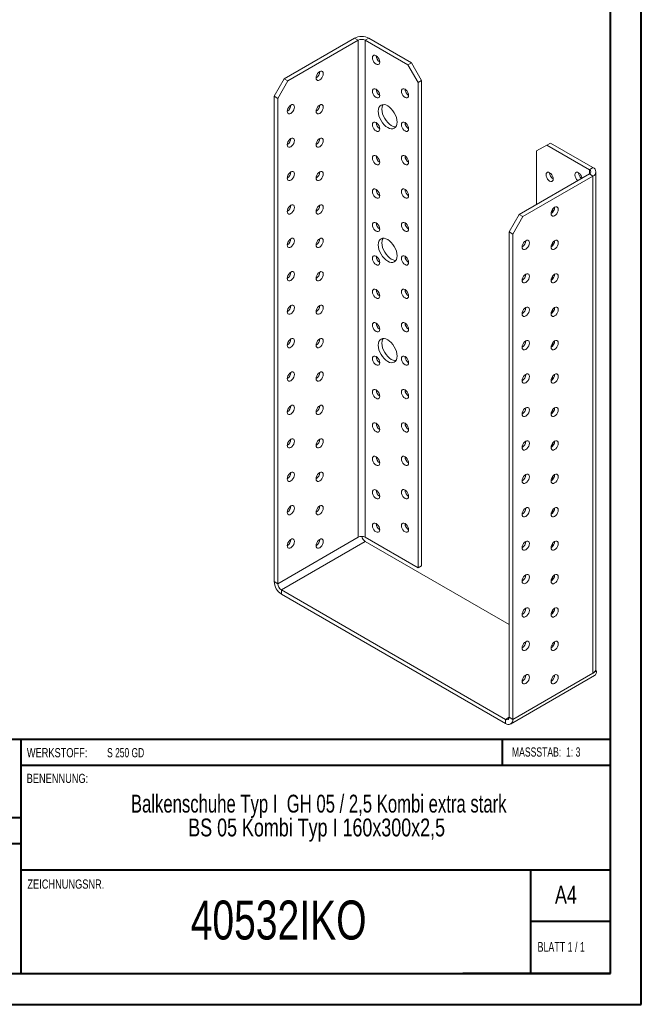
# Model space of a CAD drawing. Header units: millimetres. Extents: x 0 to 210, y 0 to 297.
# Tile 2 of 3: x 109 to 210, y 0 to 161. Entities that reach past the tile are written whole.
import ezdxf

# ---------------------------------------------------------------- set-up
doc = ezdxf.new("R2010")
doc.units = ezdxf.units.MM
doc.styles.add('SLDTEXTSTYLE0', font='TXT', dxfattribs={"width": 0.75})
doc.styles.add('SLDTEXTSTYLE1', font='TXT', dxfattribs={"width": 0.681818})
doc.styles.add('SLDTEXTSTYLE2', font='TXT', dxfattribs={"width": 0.7})
doc.styles.add('SLDTEXTSTYLE3', font='TXT', dxfattribs={"width": 0.6875})
doc.styles.add('SLDTEXTSTYLE4', font='TXT', dxfattribs={"width": 0.69898})

# ---------------------------------------------------------------- blocks, each defined once
blk = doc.blocks.new('SW_NOTE_1')
at = {"color": 0, "linetype": 'Continuous', "lineweight": 0, "char_height": 2.9104, "attachment_point": 2}
for s, insert, style in [('Balkenschuhe Typ I  GH 05 / 2,5 Kombi extra stark', (45.38, 3.75), 'SLDTEXTSTYLE4'), ('BS 05 Kombi Typ I 160x300x2,5', (45.04, -0.13), 'SLDTEXTSTYLE0')]:
    blk.add_mtext(s, dxfattribs=dict(at, insert=insert, style=style))

msp = doc.modelspace()

# ---------------------------------------------------------------- linework, layer by layer
at = {"color": 7, "linetype": 'Continuous', "lineweight": 40}
for p, q in [((210.08, 0.21), (210.08, 297.21)), ((205.08, 5.21), (205.08, 292.21)), ((205.08, 43.37), (10.11, 43.37)), ((108.91, 43.37), (108.91, 5.12)), ((187.47, 39.12), (187.47, 43.37)), ((205.08, 39.12), (108.91, 39.12)), ((108.91, 30.62), (10.11, 30.62)), ((108.91, 26.37), (10.11, 26.37)), ((108.91, 22.12), (205.08, 22.12)), ((192.08, 5.21), (192.08, 22.21)), ((205.08, 13.71), (192.08, 13.71)), ((10.08, 5.21), (205.08, 5.21)), ((205.08, 5.21), (180.99, 5.21)), ((0.08, 0.21), (210.08, 0.21))]:
    msp.add_line(p, q, dxfattribs=at)
at = {"color": 7, "linetype": 'Continuous', "lineweight": 15}
for p, q in [((151.88, 151.01), (163.31, 157.61)), ((152.47, 150.67), (163.9, 157.27)), ((163.9, 157.27), (163.31, 157.61)), ((163.9, 157.27), (163.9, 76.3)), ((165.08, 157.27), (165.67, 157.61)), ((165.08, 76.3), (165.08, 157.27)), ((165.08, 157.27), (172.03, 153.26)), ((165.67, 157.61), (172.62, 153.6)), ((172.03, 153.26), (172.62, 153.6)), ((173.68, 150.4), (172.03, 153.26)), ((172.62, 153.6), (174.27, 150.74)), ((150.23, 148.15), (151.88, 151.01)), ((151.88, 151.01), (152.47, 150.67)), ((152.47, 150.67), (150.82, 147.81)), ((174.27, 150.74), (173.68, 150.4)), ((173.68, 150.4), (173.68, 71.33)), ((174.27, 150.74), (174.27, 71.67)), ((150.82, 147.81), (150.23, 148.15)), ((150.23, 69.08), (150.23, 148.15)), ((150.82, 68.74), (150.82, 147.81)), ((194.66, 140.19), (193.01, 139.24)), ((195.25, 140.53), (194.66, 140.19)), ((194.66, 140.19), (201.61, 136.18)), ((195.25, 140.53), (202.2, 136.52)), ((193.01, 130.53), (193.01, 139.24)), ((201.61, 136.18), (202.2, 136.52)), ((190.18, 128.9), (201.61, 135.5)), ((190.77, 128.56), (202.2, 135.16)), ((201.61, 136.18), (201.61, 135.5)), ((201.61, 135.5), (202.2, 135.16)), ((202.2, 54.18), (202.2, 135.16)), ((202.69, 54.86), (202.69, 135.84)), ((188.53, 126.04), (190.18, 128.9)), ((190.77, 128.56), (189.12, 125.7)), ((190.18, 128.9), (190.77, 128.56)), ((189.12, 125.7), (188.53, 126.04)), ((188.53, 46.97), (188.53, 126.04)), ((189.12, 46.63), (189.12, 125.7)), ((163.9, 76.3), (150.82, 68.74)), ((151.41, 67.72), (165.08, 75.62)), ((173.68, 71.33), (165.08, 76.3)), ((188.53, 62.08), (165.08, 75.62)), ((174.27, 71.67), (173.68, 71.33)), ((150.82, 68.74), (150.23, 69.08)), ((151.41, 67.72), (187.94, 46.63)), ((151.41, 67.72), (151.41, 67.04)), ((151.41, 67.04), (187.94, 45.95)), ((195.72, 58.61), (195.48, 58.74)), ((202.63, 54.62), (202.79, 54.52)), ((188.77, 45.87), (202.44, 53.76)), ((189.12, 46.63), (202.2, 54.18)), ((202.79, 54.52), (202.2, 54.18)), ((188.53, 46.97), (187.94, 46.63)), ((187.94, 46.63), (187.94, 45.95)), ((188.53, 46.97), (189.12, 46.63))]:
    msp.add_line(p, q, dxfattribs=at)
at = {"color": 7, "linetype": 'Continuous', "lineweight": 15, "flags": 128}
for points in [[(167.43, 153.73), (167.41, 153.96), (167.32, 154.2), (167.19, 154.42), (167.03, 154.61), (166.84, 154.75), (166.66, 154.82), (166.5, 154.82), (166.37, 154.75), (166.28, 154.61), (166.26, 154.41), (166.28, 154.18), (166.37, 153.95), (166.5, 153.72), (166.66, 153.53), (166.84, 153.39), (167.03, 153.32), (167.19, 153.32), (167.32, 153.4), (167.41, 153.54), (167.43, 153.73)], [(157.65, 152.17), (157.47, 152.03), (157.31, 151.84), (157.18, 151.61), (157.09, 151.37), (157.06, 151.15), (157.09, 150.95), (157.18, 150.81), (157.31, 150.74), (157.47, 150.73), (157.65, 150.81), (157.83, 150.94), (158, 151.14), (158.13, 151.36), (158.21, 151.6), (158.24, 151.83), (158.21, 152.02), (158.13, 152.16), (158, 152.24), (157.83, 152.24), (157.65, 152.17)], [(167.43, 148.29), (167.41, 148.51), (167.32, 148.75), (167.19, 148.98), (167.03, 149.17), (166.84, 149.31), (166.66, 149.38), (166.5, 149.38), (166.37, 149.3), (166.28, 149.16), (166.26, 148.97), (166.28, 148.74), (166.37, 148.5), (166.5, 148.28), (166.66, 148.09), (166.84, 147.95), (167.03, 147.88), (167.19, 147.88), (167.32, 147.95), (167.41, 148.09), (167.43, 148.29)], [(172.15, 148.29), (172.12, 148.51), (172.04, 148.75), (171.91, 148.98), (171.74, 149.17), (171.56, 149.31), (171.38, 149.38), (171.21, 149.38), (171.08, 149.3), (171, 149.16), (170.97, 148.97), (171, 148.74), (171.08, 148.5), (171.21, 148.28), (171.38, 148.09), (171.56, 147.95), (171.74, 147.88), (171.91, 147.88), (172.04, 147.95), (172.12, 148.09), (172.15, 148.29)], [(152.94, 146.72), (152.76, 146.58), (152.59, 146.39), (152.46, 146.17), (152.38, 145.93), (152.35, 145.7), (152.38, 145.51), (152.46, 145.37), (152.59, 145.29), (152.76, 145.29), (152.94, 145.36), (153.12, 145.5), (153.28, 145.69), (153.42, 145.92), (153.5, 146.16), (153.53, 146.38), (153.5, 146.58), (153.42, 146.72), (153.28, 146.79), (153.12, 146.8), (152.94, 146.72)], [(157.65, 146.72), (157.47, 146.58), (157.31, 146.39), (157.18, 146.17), (157.09, 145.93), (157.06, 145.7), (157.09, 145.51), (157.18, 145.37), (157.31, 145.29), (157.47, 145.29), (157.65, 145.36), (157.83, 145.5), (158, 145.69), (158.13, 145.92), (158.21, 146.16), (158.24, 146.38), (158.21, 146.58), (158.13, 146.72), (158, 146.79), (157.83, 146.79), (157.65, 146.72)], [(170.26, 143.93), (170.23, 144.3), (170.15, 144.68), (170, 145.06), (169.81, 145.44), (169.58, 145.8), (169.32, 146.11), (169.03, 146.38), (168.73, 146.59), (168.43, 146.73), (168.14, 146.79), (167.88, 146.78), (167.65, 146.69), (167.46, 146.54), (167.31, 146.31), (167.23, 146.03), (167.2, 145.7), (167.23, 145.34), (167.31, 144.96), (167.46, 144.57), (167.65, 144.19), (167.88, 143.84), (168.14, 143.52), (168.43, 143.25), (168.73, 143.05), (169.03, 142.91), (169.32, 142.84), (169.58, 142.86), (169.81, 142.94), (170, 143.1), (170.15, 143.32), (170.23, 143.6), (170.26, 143.93)], [(167.98, 146.79), (167.9, 146.65), (167.82, 146.37), (167.79, 146.04), (167.82, 145.68), (167.9, 145.3), (168.05, 144.91), (168.24, 144.53), (168.47, 144.18), (168.73, 143.86), (169.02, 143.59), (169.32, 143.39), (169.62, 143.25), (169.91, 143.18), (170.07, 143.18)], [(167.43, 142.84), (167.41, 143.07), (167.32, 143.31), (167.19, 143.53), (167.03, 143.73), (166.84, 143.86), (166.66, 143.94), (166.5, 143.93), (166.37, 143.86), (166.28, 143.72), (166.26, 143.52), (166.28, 143.3), (166.37, 143.06), (166.5, 142.83), (166.66, 142.64), (166.84, 142.5), (167.03, 142.43), (167.19, 142.43), (167.32, 142.51), (167.41, 142.65), (167.43, 142.84)], [(172.15, 142.84), (172.12, 143.07), (172.04, 143.31), (171.91, 143.54), (171.74, 143.73), (171.56, 143.87), (171.38, 143.94), (171.21, 143.94), (171.08, 143.86), (171, 143.72), (170.97, 143.52), (171, 143.3), (171.08, 143.06), (171.21, 142.83), (171.38, 142.64), (171.56, 142.5), (171.74, 142.43), (171.91, 142.43), (172.04, 142.51), (172.12, 142.65), (172.15, 142.84)], [(152.94, 141.28), (152.76, 141.14), (152.59, 140.95), (152.46, 140.72), (152.38, 140.49), (152.35, 140.26), (152.38, 140.07), (152.46, 139.92), (152.59, 139.85), (152.76, 139.85), (152.94, 139.92), (153.12, 140.06), (153.28, 140.25), (153.42, 140.47), (153.5, 140.71), (153.53, 140.94), (153.5, 141.13), (153.42, 141.27), (153.28, 141.35), (153.12, 141.35), (152.94, 141.28)], [(157.65, 141.28), (157.47, 141.14), (157.31, 140.95), (157.18, 140.72), (157.09, 140.49), (157.06, 140.26), (157.09, 140.07), (157.18, 139.92), (157.31, 139.85), (157.47, 139.85), (157.65, 139.92), (157.83, 140.06), (158, 140.25), (158.13, 140.47), (158.21, 140.71), (158.24, 140.94), (158.21, 141.13), (158.13, 141.27), (158, 141.35), (157.83, 141.35), (157.65, 141.28)], [(167.43, 137.4), (167.41, 137.63), (167.32, 137.87), (167.19, 138.09), (167.03, 138.28), (166.84, 138.42), (166.66, 138.49), (166.5, 138.49), (166.37, 138.42), (166.28, 138.27), (166.26, 138.08), (166.28, 137.85), (166.37, 137.62), (166.5, 137.39), (166.66, 137.2), (166.84, 137.06), (167.03, 136.99), (167.19, 136.99), (167.32, 137.07), (167.41, 137.21), (167.43, 137.4)], [(172.15, 137.4), (172.12, 137.63), (172.04, 137.87), (171.91, 138.09), (171.74, 138.28), (171.56, 138.42), (171.38, 138.49), (171.21, 138.49), (171.08, 138.42), (171, 138.27), (170.97, 138.08), (171, 137.85), (171.08, 137.62), (171.21, 137.39), (171.38, 137.2), (171.56, 137.06), (171.74, 136.99), (171.91, 136.99), (172.04, 137.07), (172.12, 137.21), (172.15, 137.4)], [(152.94, 135.84), (152.76, 135.7), (152.59, 135.51), (152.46, 135.28), (152.38, 135.04), (152.35, 134.82), (152.38, 134.62), (152.46, 134.48), (152.59, 134.41), (152.76, 134.4), (152.94, 134.48), (153.12, 134.61), (153.28, 134.81), (153.42, 135.03), (153.5, 135.27), (153.53, 135.5), (153.5, 135.69), (153.42, 135.83), (153.28, 135.91), (153.12, 135.91), (152.94, 135.84)], [(157.65, 135.84), (157.47, 135.7), (157.31, 135.51), (157.18, 135.28), (157.09, 135.04), (157.06, 134.82), (157.09, 134.62), (157.18, 134.48), (157.31, 134.4), (157.47, 134.4), (157.65, 134.47), (157.83, 134.61), (158, 134.8), (158.13, 135.03), (158.21, 135.27), (158.24, 135.5), (158.21, 135.69), (158.13, 135.83), (158, 135.91), (157.83, 135.91), (157.65, 135.84)], [(194.54, 135.36), (194.57, 135.56), (194.65, 135.7), (194.78, 135.77), (194.95, 135.77), (195.13, 135.7), (195.31, 135.56), (195.48, 135.37), (195.61, 135.15), (195.69, 134.91), (195.72, 134.68), (195.69, 134.49), (195.61, 134.35), (195.48, 134.27), (195.31, 134.27), (195.13, 134.34), (194.95, 134.48), (194.78, 134.67), (194.65, 134.9), (194.57, 135.13), (194.54, 135.36)], [(199.25, 135.36), (199.28, 135.56), (199.37, 135.7), (199.5, 135.77), (199.66, 135.77), (199.84, 135.7), (200.03, 135.56), (200.19, 135.37), (200.32, 135.15), (200.4, 134.91), (200.42, 134.81)], [(167.43, 131.96), (167.41, 132.18), (167.32, 132.42), (167.19, 132.65), (167.03, 132.84), (166.84, 132.98), (166.66, 133.05), (166.5, 133.05), (166.37, 132.97), (166.28, 132.83), (166.26, 132.64), (166.28, 132.41), (166.37, 132.17), (166.5, 131.95), (166.66, 131.75), (166.84, 131.62), (167.03, 131.54), (167.19, 131.55), (167.32, 131.62), (167.41, 131.76), (167.43, 131.96)], [(172.15, 131.96), (172.12, 132.18), (172.04, 132.42), (171.91, 132.65), (171.74, 132.84), (171.56, 132.98), (171.38, 133.05), (171.21, 133.05), (171.08, 132.97), (171, 132.83), (170.97, 132.64), (171, 132.41), (171.08, 132.17), (171.21, 131.95), (171.38, 131.76), (171.56, 131.62), (171.74, 131.55), (171.91, 131.55), (172.04, 131.62), (172.12, 131.76), (172.15, 131.96)], [(152.94, 130.39), (152.76, 130.25), (152.59, 130.06), (152.46, 129.84), (152.38, 129.6), (152.35, 129.37), (152.38, 129.18), (152.46, 129.04), (152.59, 128.96), (152.76, 128.96), (152.94, 129.03), (153.12, 129.17), (153.28, 129.36), (153.42, 129.59), (153.5, 129.83), (153.53, 130.05), (153.5, 130.25), (153.42, 130.39), (153.28, 130.46), (153.12, 130.46), (152.94, 130.39)], [(157.65, 130.39), (157.47, 130.25), (157.31, 130.06), (157.18, 129.84), (157.09, 129.6), (157.06, 129.37), (157.09, 129.18), (157.18, 129.04), (157.31, 128.96), (157.47, 128.96), (157.65, 129.03), (157.83, 129.17), (158, 129.36), (158.13, 129.59), (158.21, 129.82), (158.24, 130.05), (158.21, 130.25), (158.13, 130.39), (158, 130.46), (157.83, 130.46), (157.65, 130.39)], [(195.95, 130.06), (195.77, 129.92), (195.61, 129.73), (195.48, 129.5), (195.39, 129.26), (195.36, 129.03), (195.39, 128.84), (195.48, 128.7), (195.61, 128.62), (195.77, 128.62), (195.95, 128.69), (196.14, 128.83), (196.3, 129.02), (196.43, 129.25), (196.51, 129.49), (196.54, 129.72), (196.51, 129.91), (196.43, 130.05), (196.3, 130.13), (196.14, 130.13), (195.95, 130.06)], [(195.65, 129.28), (195.54, 129.38), (195.46, 129.46)], [(167.43, 126.51), (167.41, 126.74), (167.32, 126.98), (167.19, 127.2), (167.03, 127.4), (166.84, 127.53), (166.66, 127.61), (166.5, 127.6), (166.37, 127.53), (166.28, 127.39), (166.26, 127.19), (166.28, 126.97), (166.37, 126.73), (166.5, 126.5), (166.66, 126.31), (166.84, 126.17), (167.03, 126.1), (167.19, 126.1), (167.32, 126.18), (167.41, 126.32), (167.43, 126.51)], [(172.15, 126.51), (172.12, 126.74), (172.04, 126.98), (171.91, 127.2), (171.74, 127.4), (171.56, 127.53), (171.38, 127.61), (171.21, 127.6), (171.08, 127.53), (171, 127.39), (170.97, 127.19), (171, 126.97), (171.08, 126.73), (171.21, 126.5), (171.38, 126.31), (171.56, 126.17), (171.74, 126.1), (171.91, 126.1), (172.04, 126.18), (172.12, 126.32), (172.15, 126.51)], [(152.94, 124.95), (152.76, 124.81), (152.59, 124.62), (152.46, 124.39), (152.38, 124.16), (152.35, 123.93), (152.38, 123.73), (152.46, 123.59), (152.59, 123.52), (152.76, 123.52), (152.94, 123.59), (153.12, 123.73), (153.28, 123.92), (153.42, 124.14), (153.5, 124.38), (153.53, 124.61), (153.5, 124.8), (153.42, 124.94), (153.28, 125.02), (153.12, 125.02), (152.94, 124.95)], [(157.65, 124.95), (157.47, 124.81), (157.31, 124.62), (157.18, 124.39), (157.09, 124.15), (157.06, 123.93), (157.09, 123.73), (157.18, 123.59), (157.31, 123.52), (157.47, 123.52), (157.65, 123.59), (157.83, 123.73), (158, 123.92), (158.13, 124.14), (158.21, 124.38), (158.24, 124.61), (158.21, 124.8), (158.13, 124.94), (158, 125.02), (157.83, 125.02), (157.65, 124.95)], [(170.26, 122.16), (170.23, 122.52), (170.15, 122.9), (170, 123.29), (169.81, 123.67), (169.58, 124.02), (169.32, 124.34), (169.03, 124.61), (168.73, 124.81), (168.43, 124.95), (168.14, 125.02), (167.88, 125.01), (167.65, 124.92), (167.46, 124.76), (167.31, 124.54), (167.23, 124.26), (167.2, 123.93), (167.23, 123.57), (167.31, 123.18), (167.46, 122.8), (167.65, 122.42), (167.88, 122.06), (168.14, 121.75), (168.43, 121.48), (168.73, 121.27), (169.03, 121.14), (169.32, 121.07), (169.58, 121.08), (169.81, 121.17), (170, 121.32), (170.15, 121.55), (170.23, 121.83), (170.26, 122.16)], [(167.98, 125.02), (167.9, 124.88), (167.82, 124.6), (167.79, 124.27), (167.82, 123.91), (167.9, 123.52), (168.05, 123.14), (168.24, 122.76), (168.47, 122.4), (168.73, 122.09), (169.02, 121.82), (169.32, 121.61), (169.62, 121.48), (169.91, 121.41), (170.07, 121.41)], [(191.24, 124.61), (191.06, 124.47), (190.89, 124.28), (190.76, 124.06), (190.68, 123.82), (190.65, 123.59), (190.68, 123.4), (190.76, 123.26), (190.89, 123.18), (191.06, 123.18), (191.24, 123.25), (191.42, 123.39), (191.59, 123.58), (191.72, 123.81), (191.8, 124.05), (191.83, 124.27), (191.8, 124.47), (191.72, 124.61), (191.59, 124.68), (191.42, 124.68), (191.24, 124.61)], [(195.95, 124.61), (195.77, 124.47), (195.61, 124.28), (195.48, 124.06), (195.39, 123.82), (195.36, 123.59), (195.39, 123.4), (195.48, 123.26), (195.61, 123.18), (195.77, 123.18), (195.95, 123.25), (196.14, 123.39), (196.3, 123.58), (196.43, 123.81), (196.51, 124.04), (196.54, 124.27), (196.51, 124.47), (196.43, 124.61), (196.3, 124.68), (196.14, 124.68), (195.95, 124.61)], [(195.65, 123.84), (195.54, 123.93), (195.46, 124.01)], [(167.43, 121.07), (167.41, 121.3), (167.32, 121.53), (167.19, 121.76), (167.03, 121.95), (166.84, 122.09), (166.66, 122.16), (166.5, 122.16), (166.37, 122.08), (166.28, 121.94), (166.26, 121.75), (166.28, 121.52), (166.37, 121.28), (166.5, 121.06), (166.66, 120.87), (166.84, 120.73), (167.03, 120.66), (167.19, 120.66), (167.32, 120.73), (167.41, 120.88), (167.43, 121.07)], [(172.15, 121.07), (172.12, 121.3), (172.04, 121.53), (171.91, 121.76), (171.74, 121.95), (171.56, 122.09), (171.38, 122.16), (171.21, 122.16), (171.08, 122.09), (171, 121.94), (170.97, 121.75), (171, 121.52), (171.08, 121.29), (171.21, 121.06), (171.38, 120.87), (171.56, 120.73), (171.74, 120.66), (171.91, 120.66), (172.04, 120.74), (172.12, 120.88), (172.15, 121.07)], [(152.94, 119.51), (152.76, 119.37), (152.59, 119.18), (152.46, 118.95), (152.38, 118.71), (152.35, 118.48), (152.38, 118.29), (152.46, 118.15), (152.59, 118.07), (152.76, 118.07), (152.94, 118.14), (153.12, 118.28), (153.28, 118.47), (153.42, 118.7), (153.5, 118.94), (153.53, 119.17), (153.5, 119.36), (153.42, 119.5), (153.28, 119.58), (153.12, 119.58), (152.94, 119.51)], [(157.65, 119.5), (157.47, 119.37), (157.31, 119.17), (157.18, 118.95), (157.09, 118.71), (157.06, 118.48), (157.09, 118.29), (157.18, 118.15), (157.31, 118.07), (157.47, 118.07), (157.65, 118.14), (157.83, 118.28), (158, 118.47), (158.13, 118.7), (158.21, 118.94), (158.24, 119.16), (158.21, 119.36), (158.13, 119.5), (158, 119.57), (157.83, 119.58), (157.65, 119.5)], [(191.24, 119.17), (191.06, 119.03), (190.89, 118.84), (190.76, 118.61), (190.68, 118.37), (190.65, 118.15), (190.68, 117.95), (190.76, 117.81), (190.89, 117.74), (191.06, 117.74), (191.24, 117.81), (191.42, 117.95), (191.59, 118.14), (191.72, 118.36), (191.8, 118.6), (191.83, 118.83), (191.8, 119.02), (191.72, 119.16), (191.59, 119.24), (191.42, 119.24), (191.24, 119.17)], [(195.95, 119.17), (195.77, 119.03), (195.61, 118.84), (195.48, 118.61), (195.39, 118.37), (195.36, 118.15), (195.39, 117.95), (195.48, 117.81), (195.61, 117.74), (195.77, 117.74), (195.95, 117.81), (196.14, 117.95), (196.3, 118.14), (196.43, 118.36), (196.51, 118.6), (196.54, 118.83), (196.51, 119.02), (196.43, 119.16), (196.3, 119.24), (196.14, 119.24), (195.95, 119.17)], [(195.65, 118.4), (195.54, 118.49), (195.46, 118.57)], [(167.43, 115.63), (167.41, 115.85), (167.32, 116.09), (167.19, 116.32), (167.03, 116.51), (166.84, 116.65), (166.66, 116.72), (166.5, 116.72), (166.37, 116.64), (166.28, 116.5), (166.26, 116.31), (166.28, 116.08), (166.37, 115.84), (166.5, 115.62), (166.66, 115.42), (166.84, 115.29), (167.03, 115.21), (167.19, 115.22), (167.32, 115.29), (167.41, 115.43), (167.43, 115.63)], [(172.15, 115.63), (172.12, 115.85), (172.04, 116.09), (171.91, 116.32), (171.74, 116.51), (171.56, 116.65), (171.38, 116.72), (171.21, 116.72), (171.08, 116.64), (171, 116.5), (170.97, 116.31), (171, 116.08), (171.08, 115.84), (171.21, 115.62), (171.38, 115.42), (171.56, 115.29), (171.74, 115.21), (171.91, 115.22), (172.04, 115.29), (172.12, 115.43), (172.15, 115.63)], [(152.94, 114.06), (152.76, 113.92), (152.59, 113.73), (152.46, 113.51), (152.38, 113.27), (152.35, 113.04), (152.38, 112.85), (152.46, 112.71), (152.59, 112.63), (152.76, 112.63), (152.94, 112.7), (153.12, 112.84), (153.28, 113.03), (153.42, 113.26), (153.5, 113.49), (153.53, 113.72), (153.5, 113.92), (153.42, 114.06), (153.28, 114.13), (153.12, 114.13), (152.94, 114.06)], [(157.65, 114.06), (157.47, 113.92), (157.31, 113.73), (157.18, 113.51), (157.09, 113.27), (157.06, 113.04), (157.09, 112.85), (157.18, 112.71), (157.31, 112.63), (157.47, 112.63), (157.65, 112.7), (157.83, 112.84), (158, 113.03), (158.13, 113.26), (158.21, 113.49), (158.24, 113.72), (158.21, 113.91), (158.13, 114.06), (158, 114.13), (157.83, 114.13), (157.65, 114.06)], [(191.24, 113.73), (191.06, 113.59), (190.89, 113.4), (190.76, 113.17), (190.68, 112.93), (190.65, 112.7), (190.68, 112.51), (190.76, 112.37), (190.89, 112.29), (191.06, 112.29), (191.24, 112.36), (191.42, 112.5), (191.59, 112.69), (191.72, 112.92), (191.8, 113.16), (191.83, 113.38), (191.8, 113.58), (191.72, 113.72), (191.59, 113.8), (191.42, 113.8), (191.24, 113.73)], [(195.95, 113.72), (195.77, 113.59), (195.61, 113.39), (195.48, 113.17), (195.39, 112.93), (195.36, 112.7), (195.39, 112.51), (195.48, 112.37), (195.61, 112.29), (195.77, 112.29), (195.95, 112.36), (196.14, 112.5), (196.3, 112.69), (196.43, 112.92), (196.51, 113.16), (196.54, 113.38), (196.51, 113.58), (196.43, 113.72), (196.3, 113.79), (196.14, 113.8), (195.95, 113.72)], [(195.65, 112.95), (195.54, 113.05), (195.46, 113.13)], [(167.43, 110.18), (167.41, 110.41), (167.32, 110.65), (167.19, 110.87), (167.03, 111.06), (166.84, 111.2), (166.66, 111.27), (166.5, 111.27), (166.37, 111.2), (166.28, 111.06), (166.26, 110.86), (166.28, 110.64), (166.37, 110.4), (166.5, 110.17), (166.66, 109.98), (166.84, 109.84), (167.03, 109.77), (167.19, 109.77), (167.32, 109.85), (167.41, 109.99), (167.43, 110.18)], [(172.15, 110.18), (172.12, 110.41), (172.04, 110.65), (171.91, 110.87), (171.74, 111.06), (171.56, 111.2), (171.38, 111.28), (171.21, 111.27), (171.08, 111.2), (171, 111.06), (170.97, 110.86), (171, 110.64), (171.08, 110.4), (171.21, 110.17), (171.38, 109.98), (171.56, 109.84), (171.74, 109.77), (171.91, 109.77), (172.04, 109.85), (172.12, 109.99), (172.15, 110.18)], [(152.94, 108.62), (152.76, 108.48), (152.59, 108.29), (152.46, 108.06), (152.38, 107.82), (152.35, 107.6), (152.38, 107.4), (152.46, 107.26), (152.59, 107.19), (152.76, 107.19), (152.94, 107.26), (153.12, 107.4), (153.28, 107.59), (153.42, 107.81), (153.5, 108.05), (153.53, 108.28), (153.5, 108.47), (153.42, 108.61), (153.28, 108.69), (153.12, 108.69), (152.94, 108.62)], [(157.65, 108.62), (157.47, 108.48), (157.31, 108.29), (157.18, 108.06), (157.09, 107.82), (157.06, 107.6), (157.09, 107.4), (157.18, 107.26), (157.31, 107.19), (157.47, 107.18), (157.65, 107.26), (157.83, 107.4), (158, 107.59), (158.13, 107.81), (158.21, 108.05), (158.24, 108.28), (158.21, 108.47), (158.13, 108.61), (158, 108.69), (157.83, 108.69), (157.65, 108.62)], [(170.26, 105.83), (170.23, 106.19), (170.15, 106.57), (170, 106.96), (169.81, 107.34), (169.58, 107.69), (169.32, 108.01), (169.03, 108.27), (168.73, 108.48), (168.43, 108.62), (168.14, 108.69), (167.88, 108.67), (167.65, 108.59), (167.46, 108.43), (167.31, 108.21), (167.23, 107.92), (167.2, 107.6), (167.23, 107.23), (167.31, 106.85), (167.46, 106.46), (167.65, 106.09), (167.88, 105.73), (168.14, 105.42), (168.43, 105.15), (168.73, 104.94), (169.03, 104.8), (169.32, 104.74), (169.58, 104.75), (169.81, 104.84), (170, 104.99), (170.15, 105.22), (170.23, 105.5), (170.26, 105.83)], [(167.98, 108.69), (167.9, 108.55), (167.82, 108.26), (167.79, 107.94), (167.82, 107.57), (167.9, 107.19), (168.05, 106.8), (168.24, 106.43), (168.47, 106.07), (168.73, 105.76), (169.02, 105.49), (169.32, 105.28), (169.62, 105.14), (169.91, 105.08), (170.07, 105.08)], [(191.24, 108.28), (191.06, 108.14), (190.89, 107.95), (190.76, 107.73), (190.68, 107.49), (190.65, 107.26), (190.68, 107.07), (190.76, 106.93), (190.89, 106.85), (191.06, 106.85), (191.24, 106.92), (191.42, 107.06), (191.59, 107.25), (191.72, 107.48), (191.8, 107.71), (191.83, 107.94), (191.8, 108.13), (191.72, 108.28), (191.59, 108.35), (191.42, 108.35), (191.24, 108.28)], [(195.95, 108.28), (195.77, 108.14), (195.61, 107.95), (195.48, 107.73), (195.39, 107.49), (195.36, 107.26), (195.39, 107.07), (195.48, 106.93), (195.61, 106.85), (195.77, 106.85), (195.95, 106.92), (196.14, 107.06), (196.3, 107.25), (196.43, 107.48), (196.51, 107.71), (196.54, 107.94), (196.51, 108.13), (196.43, 108.28), (196.3, 108.35), (196.14, 108.35), (195.95, 108.28)], [(195.65, 107.51), (195.54, 107.6), (195.46, 107.68)], [(167.43, 104.74), (167.41, 104.97), (167.32, 105.2), (167.19, 105.43), (167.03, 105.62), (166.84, 105.76), (166.66, 105.83), (166.5, 105.83), (166.37, 105.75), (166.28, 105.61), (166.26, 105.42), (166.28, 105.19), (166.37, 104.95), (166.5, 104.73), (166.66, 104.54), (166.84, 104.4), (167.03, 104.33), (167.19, 104.33), (167.32, 104.4), (167.41, 104.55), (167.43, 104.74)], [(172.15, 104.74), (172.12, 104.97), (172.04, 105.2), (171.91, 105.43), (171.74, 105.62), (171.56, 105.76), (171.38, 105.83), (171.21, 105.83), (171.08, 105.75), (171, 105.61), (170.97, 105.42), (171, 105.19), (171.08, 104.95), (171.21, 104.73), (171.38, 104.54), (171.56, 104.4), (171.74, 104.33), (171.91, 104.33), (172.04, 104.4), (172.12, 104.55), (172.15, 104.74)], [(152.94, 103.17), (152.76, 103.04), (152.59, 102.84), (152.46, 102.62), (152.38, 102.38), (152.35, 102.15), (152.38, 101.96), (152.46, 101.82), (152.59, 101.74), (152.76, 101.74), (152.94, 101.81), (153.12, 101.95), (153.28, 102.14), (153.42, 102.37), (153.5, 102.61), (153.53, 102.83), (153.5, 103.03), (153.42, 103.17), (153.28, 103.24), (153.12, 103.25), (152.94, 103.17)], [(157.65, 103.17), (157.47, 103.04), (157.31, 102.84), (157.18, 102.62), (157.09, 102.38), (157.06, 102.15), (157.09, 101.96), (157.18, 101.82), (157.31, 101.74), (157.47, 101.74), (157.65, 101.81), (157.83, 101.95), (158, 102.14), (158.13, 102.37), (158.21, 102.61), (158.24, 102.83), (158.21, 103.03), (158.13, 103.17), (158, 103.24), (157.83, 103.25), (157.65, 103.17)], [(191.24, 102.84), (191.06, 102.7), (190.89, 102.51), (190.76, 102.28), (190.68, 102.04), (190.65, 101.82), (190.68, 101.62), (190.76, 101.48), (190.89, 101.41), (191.06, 101.41), (191.24, 101.48), (191.42, 101.62), (191.59, 101.81), (191.72, 102.03), (191.8, 102.27), (191.83, 102.5), (191.8, 102.69), (191.72, 102.83), (191.59, 102.91), (191.42, 102.91), (191.24, 102.84)], [(195.95, 102.84), (195.77, 102.7), (195.61, 102.51), (195.48, 102.28), (195.39, 102.04), (195.36, 101.82), (195.39, 101.62), (195.48, 101.48), (195.61, 101.41), (195.77, 101.4), (195.95, 101.48), (196.14, 101.61), (196.3, 101.81), (196.43, 102.03), (196.51, 102.27), (196.54, 102.5), (196.51, 102.69), (196.43, 102.83), (196.3, 102.91), (196.14, 102.91), (195.95, 102.84)], [(195.65, 102.06), (195.54, 102.16), (195.46, 102.24)], [(167.43, 99.3), (167.41, 99.52), (167.32, 99.76), (167.19, 99.99), (167.03, 100.18), (166.84, 100.32), (166.66, 100.39), (166.5, 100.39), (166.37, 100.31), (166.28, 100.17), (166.26, 99.98), (166.28, 99.75), (166.37, 99.51), (166.5, 99.28), (166.66, 99.09), (166.84, 98.95), (167.03, 98.88), (167.19, 98.88), (167.32, 98.96), (167.41, 99.1), (167.43, 99.3)], [(172.15, 99.3), (172.12, 99.52), (172.04, 99.76), (171.91, 99.99), (171.74, 100.18), (171.56, 100.32), (171.38, 100.39), (171.21, 100.39), (171.08, 100.31), (171, 100.17), (170.97, 99.98), (171, 99.75), (171.08, 99.51), (171.21, 99.29), (171.38, 99.09), (171.56, 98.96), (171.74, 98.88), (171.91, 98.89), (172.04, 98.96), (172.12, 99.1), (172.15, 99.3)], [(152.94, 97.73), (152.76, 97.59), (152.59, 97.4), (152.46, 97.18), (152.38, 96.94), (152.35, 96.71), (152.38, 96.52), (152.46, 96.38), (152.59, 96.3), (152.76, 96.3), (152.94, 96.37), (153.12, 96.51), (153.28, 96.7), (153.42, 96.93), (153.5, 97.16), (153.53, 97.39), (153.5, 97.58), (153.42, 97.73), (153.28, 97.8), (153.12, 97.8), (152.94, 97.73)], [(157.65, 97.73), (157.47, 97.59), (157.31, 97.4), (157.18, 97.17), (157.09, 96.94), (157.06, 96.71), (157.09, 96.52), (157.18, 96.37), (157.31, 96.3), (157.47, 96.3), (157.65, 96.37), (157.83, 96.51), (158, 96.7), (158.13, 96.93), (158.21, 97.16), (158.24, 97.39), (158.21, 97.58), (158.13, 97.73), (158, 97.8), (157.83, 97.8), (157.65, 97.73)], [(191.24, 97.39), (191.06, 97.26), (190.89, 97.06), (190.76, 96.84), (190.68, 96.6), (190.65, 96.37), (190.68, 96.18), (190.76, 96.04), (190.89, 95.96), (191.06, 95.96), (191.24, 96.03), (191.42, 96.17), (191.59, 96.36), (191.72, 96.59), (191.8, 96.83), (191.83, 97.05), (191.8, 97.25), (191.72, 97.39), (191.59, 97.46), (191.42, 97.47), (191.24, 97.39)], [(195.95, 97.39), (195.77, 97.26), (195.61, 97.06), (195.48, 96.84), (195.39, 96.6), (195.36, 96.37), (195.39, 96.18), (195.48, 96.04), (195.61, 95.96), (195.77, 95.96), (195.95, 96.03), (196.14, 96.17), (196.3, 96.36), (196.43, 96.59), (196.51, 96.83), (196.54, 97.05), (196.51, 97.25), (196.43, 97.39), (196.3, 97.46), (196.14, 97.47), (195.95, 97.39)], [(195.65, 96.62), (195.54, 96.71), (195.46, 96.8)], [(167.43, 93.85), (167.41, 94.08), (167.32, 94.32), (167.19, 94.54), (167.03, 94.73), (166.84, 94.87), (166.66, 94.94), (166.5, 94.94), (166.37, 94.87), (166.28, 94.73), (166.26, 94.53), (166.28, 94.3), (166.37, 94.07), (166.5, 93.84), (166.66, 93.65), (166.84, 93.51), (167.03, 93.44), (167.19, 93.44), (167.32, 93.52), (167.41, 93.66), (167.43, 93.85)], [(172.15, 93.85), (172.12, 94.08), (172.04, 94.32), (171.91, 94.54), (171.74, 94.73), (171.56, 94.87), (171.38, 94.94), (171.21, 94.94), (171.08, 94.87), (171, 94.73), (170.97, 94.53), (171, 94.31), (171.08, 94.07), (171.21, 93.84), (171.38, 93.65), (171.56, 93.51), (171.74, 93.44), (171.91, 93.44), (172.04, 93.52), (172.12, 93.66), (172.15, 93.85)], [(152.94, 92.29), (152.76, 92.15), (152.59, 91.96), (152.46, 91.73), (152.38, 91.49), (152.35, 91.27), (152.38, 91.07), (152.46, 90.93), (152.59, 90.86), (152.76, 90.85), (152.94, 90.93), (153.12, 91.06), (153.28, 91.26), (153.42, 91.48), (153.5, 91.72), (153.53, 91.95), (153.5, 92.14), (153.42, 92.28), (153.28, 92.36), (153.12, 92.36), (152.94, 92.29)], [(157.65, 92.29), (157.47, 92.15), (157.31, 91.96), (157.18, 91.73), (157.09, 91.49), (157.06, 91.27), (157.09, 91.07), (157.18, 90.93), (157.31, 90.86), (157.47, 90.85), (157.65, 90.93), (157.83, 91.06), (158, 91.26), (158.13, 91.48), (158.21, 91.72), (158.24, 91.95), (158.21, 92.14), (158.13, 92.28), (158, 92.36), (157.83, 92.36), (157.65, 92.29)], [(191.24, 91.95), (191.06, 91.81), (190.89, 91.62), (190.76, 91.39), (190.68, 91.16), (190.65, 90.93), (190.68, 90.74), (190.76, 90.6), (190.89, 90.52), (191.06, 90.52), (191.24, 90.59), (191.42, 90.73), (191.59, 90.92), (191.72, 91.15), (191.8, 91.38), (191.83, 91.61), (191.8, 91.8), (191.72, 91.95), (191.59, 92.02), (191.42, 92.02), (191.24, 91.95)], [(195.95, 91.95), (195.77, 91.81), (195.61, 91.62), (195.48, 91.39), (195.39, 91.16), (195.36, 90.93), (195.39, 90.74), (195.48, 90.59), (195.61, 90.52), (195.77, 90.52), (195.95, 90.59), (196.14, 90.73), (196.3, 90.92), (196.43, 91.15), (196.51, 91.38), (196.54, 91.61), (196.51, 91.8), (196.43, 91.94), (196.3, 92.02), (196.14, 92.02), (195.95, 91.95)], [(195.65, 91.18), (195.54, 91.27), (195.46, 91.35)], [(167.43, 88.41), (167.41, 88.63), (167.32, 88.87), (167.19, 89.1), (167.03, 89.29), (166.84, 89.43), (166.66, 89.5), (166.5, 89.5), (166.37, 89.42), (166.28, 89.28), (166.26, 89.09), (166.28, 88.86), (166.37, 88.62), (166.5, 88.4), (166.66, 88.21), (166.84, 88.07), (167.03, 88), (167.19, 88), (167.32, 88.07), (167.41, 88.21), (167.43, 88.41)], [(172.15, 88.41), (172.12, 88.64), (172.04, 88.87), (171.91, 89.1), (171.74, 89.29), (171.56, 89.43), (171.38, 89.5), (171.21, 89.5), (171.08, 89.42), (171, 89.28), (170.97, 89.09), (171, 88.86), (171.08, 88.62), (171.21, 88.4), (171.38, 88.21), (171.56, 88.07), (171.74, 88), (171.91, 88), (172.04, 88.07), (172.12, 88.21), (172.15, 88.41)], [(152.94, 86.84), (152.76, 86.71), (152.59, 86.51), (152.46, 86.29), (152.38, 86.05), (152.35, 85.82), (152.38, 85.63), (152.46, 85.49), (152.59, 85.41), (152.76, 85.41), (152.94, 85.48), (153.12, 85.62), (153.28, 85.81), (153.42, 86.04), (153.5, 86.28), (153.53, 86.5), (153.5, 86.7), (153.42, 86.84), (153.28, 86.91), (153.12, 86.92), (152.94, 86.84)], [(157.65, 86.84), (157.47, 86.7), (157.31, 86.51), (157.18, 86.29), (157.09, 86.05), (157.06, 85.82), (157.09, 85.63), (157.18, 85.49), (157.31, 85.41), (157.47, 85.41), (157.65, 85.48), (157.83, 85.62), (158, 85.81), (158.13, 86.04), (158.21, 86.28), (158.24, 86.5), (158.21, 86.7), (158.13, 86.84), (158, 86.91), (157.83, 86.92), (157.65, 86.84)], [(191.24, 86.51), (191.06, 86.37), (190.89, 86.18), (190.76, 85.95), (190.68, 85.71), (190.65, 85.49), (190.68, 85.29), (190.76, 85.15), (190.89, 85.08), (191.06, 85.07), (191.24, 85.15), (191.42, 85.28), (191.59, 85.48), (191.72, 85.7), (191.8, 85.94), (191.83, 86.17), (191.8, 86.36), (191.72, 86.5), (191.59, 86.58), (191.42, 86.58), (191.24, 86.51)], [(195.95, 86.51), (195.77, 86.37), (195.61, 86.18), (195.48, 85.95), (195.39, 85.71), (195.36, 85.49), (195.39, 85.29), (195.48, 85.15), (195.61, 85.08), (195.77, 85.07), (195.95, 85.15), (196.14, 85.28), (196.3, 85.48), (196.43, 85.7), (196.51, 85.94), (196.54, 86.17), (196.51, 86.36), (196.43, 86.5), (196.3, 86.58), (196.14, 86.58), (195.95, 86.51)], [(195.65, 85.73), (195.54, 85.83), (195.46, 85.91)], [(167.43, 82.96), (167.41, 83.19), (167.32, 83.43), (167.19, 83.66), (167.03, 83.85), (166.84, 83.98), (166.66, 84.06), (166.5, 84.05), (166.37, 83.98), (166.28, 83.84), (166.26, 83.64), (166.28, 83.42), (166.37, 83.18), (166.5, 82.95), (166.66, 82.76), (166.84, 82.62), (167.03, 82.55), (167.19, 82.55), (167.32, 82.63), (167.41, 82.77), (167.43, 82.96)], [(172.15, 82.96), (172.12, 83.19), (172.04, 83.43), (171.91, 83.66), (171.74, 83.85), (171.56, 83.99), (171.38, 84.06), (171.21, 84.06), (171.08, 83.98), (171, 83.84), (170.97, 83.65), (171, 83.42), (171.08, 83.18), (171.21, 82.95), (171.38, 82.76), (171.56, 82.62), (171.74, 82.55), (171.91, 82.55), (172.04, 82.63), (172.12, 82.77), (172.15, 82.96)], [(152.94, 81.4), (152.76, 81.26), (152.59, 81.07), (152.46, 80.84), (152.38, 80.61), (152.35, 80.38), (152.38, 80.19), (152.46, 80.04), (152.59, 79.97), (152.76, 79.97), (152.94, 80.04), (153.12, 80.18), (153.28, 80.37), (153.42, 80.59), (153.5, 80.83), (153.53, 81.06), (153.5, 81.25), (153.42, 81.39), (153.28, 81.47), (153.12, 81.47), (152.94, 81.4)], [(157.65, 81.4), (157.47, 81.26), (157.31, 81.07), (157.18, 80.84), (157.09, 80.61), (157.06, 80.38), (157.09, 80.19), (157.18, 80.04), (157.31, 79.97), (157.47, 79.97), (157.65, 80.04), (157.83, 80.18), (158, 80.37), (158.13, 80.59), (158.21, 80.83), (158.24, 81.06), (158.21, 81.25), (158.13, 81.39), (158, 81.47), (157.83, 81.47), (157.65, 81.4)], [(191.24, 81.06), (191.06, 80.93), (190.89, 80.73), (190.76, 80.51), (190.68, 80.27), (190.65, 80.04), (190.68, 79.85), (190.76, 79.71), (190.89, 79.63), (191.06, 79.63), (191.24, 79.7), (191.42, 79.84), (191.59, 80.03), (191.72, 80.26), (191.8, 80.5), (191.83, 80.72), (191.8, 80.92), (191.72, 81.06), (191.59, 81.13), (191.42, 81.14), (191.24, 81.06)], [(195.95, 81.06), (195.77, 80.92), (195.61, 80.73), (195.48, 80.51), (195.39, 80.27), (195.36, 80.04), (195.39, 79.85), (195.48, 79.71), (195.61, 79.63), (195.77, 79.63), (195.95, 79.7), (196.14, 79.84), (196.3, 80.03), (196.43, 80.26), (196.51, 80.5), (196.54, 80.72), (196.51, 80.92), (196.43, 81.06), (196.3, 81.13), (196.14, 81.13), (195.95, 81.06)], [(195.65, 80.29), (195.54, 80.38), (195.46, 80.46)], [(167.43, 77.52), (167.41, 77.75), (167.32, 77.99), (167.19, 78.21), (167.03, 78.4), (166.84, 78.54), (166.66, 78.61), (166.5, 78.61), (166.37, 78.54), (166.28, 78.39), (166.26, 78.2), (166.28, 77.97), (166.37, 77.74), (166.5, 77.51), (166.66, 77.32), (166.84, 77.18), (167.03, 77.11), (167.19, 77.11), (167.32, 77.19), (167.41, 77.33), (167.43, 77.52)], [(172.15, 77.52), (172.12, 77.75), (172.04, 77.99), (171.91, 78.21), (171.74, 78.4), (171.56, 78.54), (171.38, 78.61), (171.21, 78.61), (171.08, 78.54), (171, 78.4), (170.97, 78.2), (171, 77.97), (171.08, 77.74), (171.21, 77.51), (171.38, 77.32), (171.56, 77.18), (171.74, 77.11), (171.91, 77.11), (172.04, 77.19), (172.12, 77.33), (172.15, 77.52)], [(152.94, 75.96), (152.76, 75.82), (152.59, 75.63), (152.46, 75.4), (152.38, 75.16), (152.35, 74.94), (152.38, 74.74), (152.46, 74.6), (152.59, 74.53), (152.76, 74.52), (152.94, 74.6), (153.12, 74.73), (153.28, 74.93), (153.42, 75.15), (153.5, 75.39), (153.53, 75.62), (153.5, 75.81), (153.42, 75.95), (153.28, 76.03), (153.12, 76.03), (152.94, 75.96)], [(157.65, 75.96), (157.47, 75.82), (157.31, 75.63), (157.18, 75.4), (157.09, 75.16), (157.06, 74.94), (157.09, 74.74), (157.18, 74.6), (157.31, 74.53), (157.47, 74.52), (157.65, 74.6), (157.83, 74.73), (158, 74.93), (158.13, 75.15), (158.21, 75.39), (158.24, 75.62), (158.21, 75.81), (158.13, 75.95), (158, 76.03), (157.83, 76.03), (157.65, 75.96)], [(191.24, 75.62), (191.06, 75.48), (190.89, 75.29), (190.76, 75.06), (190.68, 74.83), (190.65, 74.6), (190.68, 74.41), (190.76, 74.26), (190.89, 74.19), (191.06, 74.19), (191.24, 74.26), (191.42, 74.4), (191.59, 74.59), (191.72, 74.81), (191.8, 75.05), (191.83, 75.28), (191.8, 75.47), (191.72, 75.61), (191.59, 75.69), (191.42, 75.69), (191.24, 75.62)], [(195.95, 75.62), (195.77, 75.48), (195.61, 75.29), (195.48, 75.06), (195.39, 74.83), (195.36, 74.6), (195.39, 74.41), (195.48, 74.26), (195.61, 74.19), (195.77, 74.19), (195.95, 74.26), (196.14, 74.4), (196.3, 74.59), (196.43, 74.81), (196.51, 75.05), (196.54, 75.28), (196.51, 75.47), (196.43, 75.61), (196.3, 75.69), (196.14, 75.69), (195.95, 75.62)], [(195.65, 74.85), (195.54, 74.94), (195.46, 75.02)], [(191.24, 70.18), (191.06, 70.04), (190.89, 69.85), (190.76, 69.62), (190.68, 69.38), (190.65, 69.16), (190.68, 68.96), (190.76, 68.82), (190.89, 68.75), (191.06, 68.74), (191.24, 68.82), (191.42, 68.95), (191.59, 69.15), (191.72, 69.37), (191.8, 69.61), (191.83, 69.84), (191.8, 70.03), (191.72, 70.17), (191.59, 70.25), (191.42, 70.25), (191.24, 70.18)], [(195.95, 70.18), (195.77, 70.04), (195.61, 69.85), (195.48, 69.62), (195.39, 69.38), (195.36, 69.16), (195.39, 68.96), (195.48, 68.82), (195.61, 68.74), (195.77, 68.74), (195.95, 68.81), (196.14, 68.95), (196.3, 69.14), (196.43, 69.37), (196.51, 69.61), (196.54, 69.84), (196.51, 70.03), (196.43, 70.17), (196.3, 70.25), (196.14, 70.25), (195.95, 70.18)], [(195.65, 69.4), (195.54, 69.5), (195.46, 69.58)], [(191.24, 64.73), (191.06, 64.59), (190.89, 64.4), (190.76, 64.18), (190.68, 63.94), (190.65, 63.71), (190.68, 63.52), (190.76, 63.38), (190.89, 63.3), (191.06, 63.3), (191.24, 63.37), (191.42, 63.51), (191.59, 63.7), (191.72, 63.93), (191.8, 64.17), (191.83, 64.39), (191.8, 64.59), (191.72, 64.73), (191.59, 64.8), (191.42, 64.8), (191.24, 64.73)], [(195.95, 64.73), (195.77, 64.59), (195.61, 64.4), (195.48, 64.18), (195.39, 63.94), (195.36, 63.71), (195.39, 63.52), (195.48, 63.38), (195.61, 63.3), (195.77, 63.3), (195.95, 63.37), (196.14, 63.51), (196.3, 63.7), (196.43, 63.93), (196.51, 64.16), (196.54, 64.39), (196.51, 64.59), (196.43, 64.73), (196.3, 64.8), (196.14, 64.8), (195.95, 64.73)], [(195.65, 63.96), (195.54, 64.05), (195.46, 64.13)], [(191.24, 59.29), (191.06, 59.15), (190.89, 58.96), (190.76, 58.73), (190.68, 58.5), (190.65, 58.27), (190.68, 58.07), (190.76, 57.93), (190.89, 57.86), (191.06, 57.86), (191.24, 57.93), (191.42, 58.07), (191.59, 58.26), (191.72, 58.48), (191.8, 58.72), (191.83, 58.95), (191.8, 59.14), (191.72, 59.28), (191.59, 59.36), (191.42, 59.36), (191.24, 59.29)], [(195.95, 59.29), (195.77, 59.15), (195.61, 58.96), (195.48, 58.73), (195.39, 58.49), (195.36, 58.27), (195.39, 58.07), (195.48, 57.93), (195.61, 57.86), (195.77, 57.86), (195.95, 57.93), (196.14, 58.07), (196.3, 58.26), (196.43, 58.48), (196.51, 58.72), (196.54, 58.95), (196.51, 59.14), (196.43, 59.28), (196.3, 59.36), (196.14, 59.36), (195.95, 59.29)], [(202.69, 54.86), (202.67, 54.74), (202.63, 54.62)], [(191.24, 53.85), (191.06, 53.71), (190.89, 53.52), (190.76, 53.29), (190.68, 53.05), (190.65, 52.82), (190.68, 52.63), (190.76, 52.49), (190.89, 52.41), (191.06, 52.41), (191.24, 52.48), (191.42, 52.62), (191.59, 52.81), (191.72, 53.04), (191.8, 53.28), (191.83, 53.51), (191.8, 53.7), (191.72, 53.84), (191.59, 53.92), (191.42, 53.92), (191.24, 53.85)], [(195.95, 53.84), (195.77, 53.71), (195.61, 53.52), (195.48, 53.29), (195.39, 53.05), (195.36, 52.82), (195.39, 52.63), (195.48, 52.49), (195.61, 52.41), (195.77, 52.41), (195.95, 52.48), (196.14, 52.62), (196.3, 52.81), (196.43, 53.04), (196.51, 53.28), (196.54, 53.5), (196.51, 53.7), (196.43, 53.84), (196.3, 53.91), (196.14, 53.92), (195.95, 53.84)]]:
    msp.add_lwpolyline(points, dxfattribs=at)
at = {"color": 7, "linetype": 'Continuous', "lineweight": 15}
for centre, radius, start, end in [((164.49, 155.33), 2.56, 62.6097, 117.3903), ((164.49, 156.13), 1.28, 62.6097, 117.3903), ((168.09, 154.79), 1.24, 181.7092, 238.2854), ((156.41, 152.2), 1.24, 301.7146, 358.2908), ((168.09, 149.35), 1.24, 181.7092, 238.2854), ((172.8, 149.35), 1.24, 181.7092, 238.2854), ((151.7, 146.76), 1.24, 301.7146, 358.2908), ((156.41, 146.76), 1.24, 301.7146, 358.2908), ((168.09, 143.9), 1.24, 181.7092, 238.2854), ((172.8, 143.9), 1.24, 181.7092, 238.2854), ((151.7, 141.32), 1.24, 301.7146, 358.2908), ((156.41, 141.32), 1.24, 301.7146, 358.2908), ((168.09, 138.46), 1.24, 181.7092, 238.2854), ((172.8, 138.46), 1.24, 181.7092, 238.2854), ((201.94, 135.84), 0.728, 290.7834, 69.2166), ((151.7, 135.87), 1.24, 301.7146, 358.2908), ((156.41, 135.87), 1.24, 301.7146, 358.2908), ((196.4, 135.75), 1.27, 182.3456, 237.6544), ((200.54, 135.42), 1.29, 182.6582, 231.2195), ((201.13, 135.76), 1.29, 182.6582, 231.2195), ((201.48, 135.84), 0.364, 290.7834, 69.2166), ((168.09, 133.01), 1.24, 181.7092, 238.2854), ((172.8, 133.01), 1.24, 181.7092, 238.2854), ((151.7, 130.43), 1.24, 301.7146, 358.2908), ((156.41, 130.43), 1.24, 301.7146, 358.2908), ((194.71, 130.09), 1.24, 301.7146, 358.2908), ((194.47, 129.17), 1.26, 8.7416, 25.6392), ((168.09, 127.57), 1.24, 181.7092, 238.2854), ((172.8, 127.57), 1.24, 181.7092, 238.2854), ((151.7, 124.99), 1.24, 301.7146, 358.2908), ((156.41, 124.99), 1.24, 301.7146, 358.2908), ((190, 124.65), 1.24, 301.7146, 358.2908), ((194.71, 124.65), 1.24, 301.7146, 358.2908), ((194.47, 123.73), 1.26, 8.7416, 25.6392), ((168.09, 122.13), 1.24, 181.7092, 238.2854), ((172.8, 122.13), 1.24, 181.7092, 238.2854), ((151.7, 119.54), 1.24, 301.7146, 358.2908), ((156.41, 119.54), 1.24, 301.7146, 358.2908), ((190, 119.21), 1.24, 301.7146, 358.2908), ((194.71, 119.21), 1.24, 301.7146, 358.2908), ((194.47, 118.28), 1.26, 8.7416, 25.6392), ((168.09, 116.68), 1.24, 181.7092, 238.2854), ((172.8, 116.68), 1.24, 181.7092, 238.2854), ((151.7, 114.1), 1.24, 301.7146, 358.2908), ((156.41, 114.1), 1.24, 301.7146, 358.2908), ((190, 113.76), 1.24, 301.7146, 358.2908), ((194.71, 113.76), 1.24, 301.7146, 358.2908), ((194.47, 112.84), 1.26, 8.7416, 25.6392), ((168.09, 111.24), 1.24, 181.7092, 238.2854), ((172.8, 111.24), 1.24, 181.7092, 238.2854), ((151.7, 108.66), 1.24, 301.7146, 358.2908), ((156.41, 108.65), 1.24, 301.7146, 358.2908), ((190, 108.32), 1.24, 301.7146, 358.2908), ((194.71, 108.32), 1.24, 301.7146, 358.2908), ((194.47, 107.4), 1.26, 8.7416, 25.6392), ((168.09, 105.8), 1.24, 181.7092, 238.2854), ((172.8, 105.8), 1.24, 181.7092, 238.2854), ((151.7, 103.21), 1.24, 301.7146, 358.2908), ((156.41, 103.21), 1.24, 301.7146, 358.2908), ((190, 102.87), 1.24, 301.7146, 358.2908), ((194.71, 102.87), 1.24, 301.7146, 358.2908), ((194.47, 101.95), 1.26, 8.7416, 25.6392), ((168.09, 100.35), 1.24, 181.7092, 238.2854), ((172.8, 100.35), 1.24, 181.7092, 238.2854), ((151.7, 97.77), 1.24, 301.7146, 358.2908), ((156.41, 97.77), 1.24, 301.7146, 358.2908), ((190, 97.43), 1.24, 301.7146, 358.2908), ((194.71, 97.43), 1.24, 301.7146, 358.2908), ((194.47, 96.51), 1.26, 8.7416, 25.6392), ((168.09, 94.91), 1.24, 181.7092, 238.2854), ((172.8, 94.91), 1.24, 181.7092, 238.2854), ((151.7, 92.32), 1.24, 301.7146, 358.2908), ((156.41, 92.32), 1.24, 301.7146, 358.2908), ((190, 91.99), 1.24, 301.7146, 358.2908), ((194.71, 91.99), 1.24, 301.7146, 358.2908), ((194.47, 91.07), 1.26, 8.7416, 25.6392), ((168.09, 89.47), 1.24, 181.7092, 238.2854), ((172.8, 89.47), 1.24, 181.7092, 238.2854), ((151.7, 86.88), 1.24, 301.7146, 358.2908), ((156.41, 86.88), 1.24, 301.7146, 358.2908), ((190, 86.54), 1.24, 301.7146, 358.2908), ((194.71, 86.54), 1.24, 301.7146, 358.2908), ((194.47, 85.62), 1.26, 8.7416, 25.6392), ((168.09, 84.02), 1.24, 181.7092, 238.2854), ((172.8, 84.02), 1.24, 181.7092, 238.2854), ((151.7, 81.44), 1.24, 301.7146, 358.2908), ((156.41, 81.44), 1.24, 301.7146, 358.2908), ((190, 81.1), 1.24, 301.7146, 358.2908), ((194.71, 81.1), 1.24, 301.7146, 358.2908), ((194.47, 80.18), 1.26, 8.7416, 25.6392), ((168.09, 78.58), 1.24, 181.7092, 238.2854), ((172.8, 78.58), 1.24, 181.7092, 238.2854), ((151.7, 75.99), 1.24, 301.7146, 358.2908), ((156.41, 75.99), 1.24, 301.7146, 358.2908), ((164.49, 75.16), 1.28, 62.6097, 117.3903), ((165.79, 76.71), 1.31, 192.2445, 236.976), ((190, 75.66), 1.24, 301.7146, 358.2908), ((194.71, 75.66), 1.24, 301.7146, 358.2908), ((194.47, 74.73), 1.26, 8.7416, 25.6392), ((152.79, 69.2), 2.56, 182.6055, 237.3945), ((190, 70.21), 1.24, 301.7146, 358.2908), ((194.71, 70.21), 1.24, 301.7146, 358.2908), ((194.47, 69.29), 1.26, 8.7416, 25.6392), ((152.1, 68.8), 1.28, 182.6055, 237.3945), ((190, 64.77), 1.24, 301.7146, 358.2908), ((194.71, 64.77), 1.24, 301.7146, 358.2908), ((194.47, 63.85), 1.26, 8.7416, 25.6392), ((190, 59.33), 1.24, 301.7146, 358.2908), ((194.71, 59.33), 1.24, 301.7146, 358.2908), ((201.73, 55.09), 1.02, 297.6449, 332.3489), ((190, 53.88), 1.24, 301.7146, 358.2908), ((194.71, 53.88), 1.24, 301.7146, 358.2908), ((202, 54.42), 0.799, 304.0564, 7.2558), ((188.17, 46.91), 0.364, 230.7967, 9.214), ((188.4, 46.52), 0.728, 230.7967, 9.214)]:
    msp.add_arc(centre, radius, start, end, dxfattribs=at)

# ---------------------------------------------------------------- block references
at = {"color": 7, "linetype": 'Continuous', "lineweight": 0}
msp.add_blockref('SW_NOTE_1', (112.11, 30.61), dxfattribs=at)

# ---------------------------------------------------------------- texts
for s, insert, char_height, attachment_point, style in [('WERKSTOFF:', (109.91, 41.96), 1.5, 1, 'SLDTEXTSTYLE0'), ('S 250 GD', (122.99, 41.96), 1.5, 1, 'SLDTEXTSTYLE3'), ('MASSSTAB:  1: 3', (188.99, 42.07), 1.5, 1, 'SLDTEXTSTYLE2'), ('BENENNUNG:', (109.88, 37.77), 1.5, 1, 'SLDTEXTSTYLE0'), ('ZEICHNUNGSNR.', (110, 20.55), 1.5, 1, 'SLDTEXTSTYLE0'), ('A4', (196, 19.52), 2.91, 1, 'SLDTEXTSTYLE0'), ('40532IKO', (150.95, 17.12), 6.35, 2, 'SLDTEXTSTYLE0'), ('BLATT 1 / 1', (193.16, 10.36), 1.5875, 1, 'SLDTEXTSTYLE1')]:
    msp.add_mtext(s, dxfattribs=dict(at, insert=insert, char_height=char_height, attachment_point=attachment_point, style=style))

doc.saveas('drawing.dxf')
